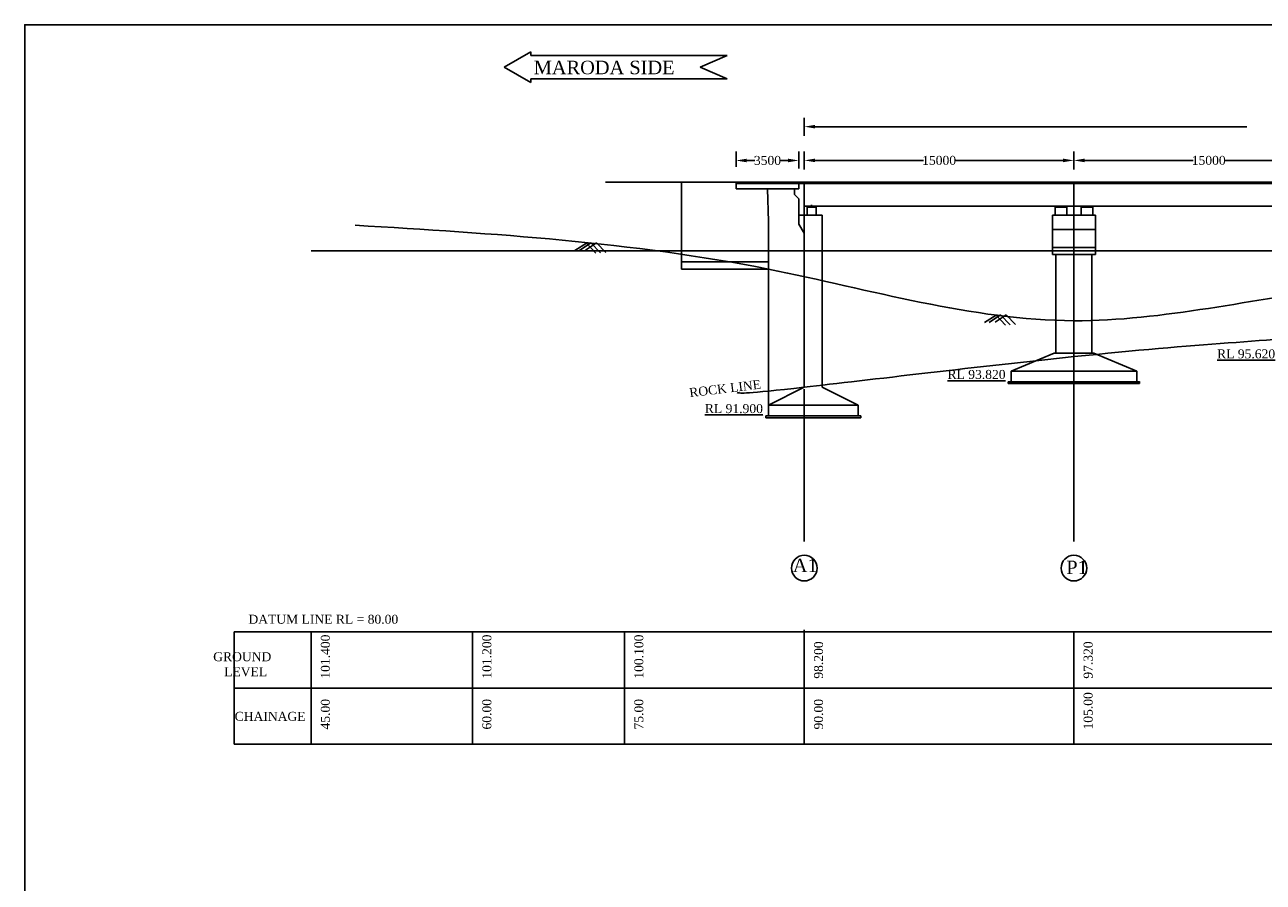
# Model space of a CAD drawing. Header units: millimetres. Extents: x 103078 to 9205504, y -104267 to 3479495.
# Tile 7 of 14: x 3777418 to 3846327, y 3365973 to 3413687. Entities that reach past the tile are written whole.
import ezdxf

# ---------------------------------------------------------------- set-up
doc = ezdxf.new("R2010")
doc.units = ezdxf.units.MM
doc.header["$LTSCALE"] = 500
doc.header["$MEASUREMENT"] = 0
doc.styles.get("Standard").update_dxf_attribs({"font": 'times.ttf'})
doc.styles.add('style1', font='txt.shx', dxfattribs={"height": 1})
doc.dimstyles.get("Standard").update_dxf_attribs({"dimtxt": 400, "dimasz": 215, "dimexe": 0.18, "dimexo": 0.0625, "dimgap": 0.09, "dimtad": 0, "dimtih": 1, "dimtoh": 1, "dimdec": 0, "dimzin": 4, "dimdsep": 46, "dimtxsty": 'Standard', "dimblk": 'OPEN90', "dimcen": 0, "dimadec": 0, "dimazin": 1, "dimtfac": 1, "dimtdec": 0, "dimtix": 1, "dimtofl": 0, "dimtmove": 0, "dimatfit": 3, "dimldrblk": 'OPEN30', "dimfxl": 1, "dimtolj": 1, "dimtzin": 0, "dimarcsym": 0})

# ---------------------------------------------------------------- blocks, each defined once
blk = doc.blocks.new('*D104')
at = {"color": 0, "linetype": 'Continuous', "lineweight": -2, "transparency": 16777216}
for p, q in [((3820793, 3405624), (3820793, 3406639)), ((3835793, 3405624), (3835793, 3406639)), ((3821393, 3406139), (3827427, 3406139)), ((3835193, 3406139), (3829160, 3406139))]:
    blk.add_line(p, q, dxfattribs=at)
for points in [[(3821393, 3406239), (3821393, 3406039), (3820793, 3406139)], [(3835193, 3406239), (3835193, 3406039), (3835793, 3406139)]]:
    blk.add_solid(points, dxfattribs=at)
at = {"layer": 'Defpoints', "color": 0, "linetype": 'Continuous', "lineweight": -2, "transparency": 16777216}
for p in [(3835793, 3406139), (3820793, 3404924), (3835793, 3404924)]:
    blk.add_point(p, dxfattribs=at)
at = {"color": 0, "linetype": 'Continuous', "lineweight": -2, "transparency": 16777216, "insert": (3828293, 3406139), "char_height": 500, "attachment_point": 5}
blk.add_mtext('\\A1;15000', dxfattribs=at)
blk = doc.blocks.new('*D105')
at = {"color": 0, "linetype": 'Continuous', "lineweight": -2, "transparency": 16777216}
for p, q in [((3835793, 3405624), (3835793, 3406639)), ((3850793, 3405624), (3850793, 3406639)), ((3836393, 3406139), (3842427, 3406139)), ((3850193, 3406139), (3844160, 3406139))]:
    blk.add_line(p, q, dxfattribs=at)
for points in [[(3836393, 3406239), (3836393, 3406039), (3835793, 3406139)], [(3850193, 3406239), (3850193, 3406039), (3850793, 3406139)]]:
    blk.add_solid(points, dxfattribs=at)
at = {"layer": 'Defpoints', "color": 0, "linetype": 'Continuous', "lineweight": -2, "transparency": 16777216}
for p in [(3850793, 3406139), (3835793, 3404924), (3850793, 3404924)]:
    blk.add_point(p, dxfattribs=at)
at = {"color": 0, "linetype": 'Continuous', "lineweight": -2, "transparency": 16777216, "insert": (3843293, 3406139), "char_height": 500, "attachment_point": 5}
blk.add_mtext('\\A1;15000', dxfattribs=at)
blk = doc.blocks.new('*D108')
at = {"color": 0, "linetype": 'Continuous', "lineweight": -2, "transparency": 16777216}
for p, q in [((3816993, 3405773), (3816993, 3406635)), ((3820493, 3405698), (3820493, 3406635)), ((3817593, 3406135), (3818033, 3406135)), ((3819893, 3406135), (3819453, 3406135))]:
    blk.add_line(p, q, dxfattribs=at)
for points in [[(3817593, 3406235), (3817593, 3406035), (3816993, 3406135)], [(3819893, 3406235), (3819893, 3406035), (3820493, 3406135)]]:
    blk.add_solid(points, dxfattribs=at)
at = {"layer": 'Defpoints', "color": 0, "linetype": 'Continuous', "lineweight": -2, "transparency": 16777216}
for p in [(3820493, 3406135), (3816993, 3405073), (3820493, 3404998)]:
    blk.add_point(p, dxfattribs=at)
at = {"color": 0, "linetype": 'Continuous', "lineweight": -2, "transparency": 16777216, "insert": (3818743, 3406135), "char_height": 500, "attachment_point": 5}
blk.add_mtext('\\A1;3500', dxfattribs=at)

msp = doc.modelspace()

# ---------------------------------------------------------------- hatches: boundary and pattern name
at = {"linetype": 'Continuous', "lineweight": -2}
for points in [[(3821193.2, 3403599.2), (3821043.2, 3403599.2), (3821043.2, 3403534.2), (3821193.2, 3403534.2)], [(3821343.2, 3403599.2), (3821193.2, 3403599.2), (3821193.2, 3403534.2), (3821343.2, 3403534.2)]]:
    msp.add_hatch(color=0, dxfattribs=at).paths.add_polyline_path(points)
h = msp.add_hatch(color=0, dxfattribs=at)
h.dxf.hatch_style = 1
h.paths.add_polyline_path([(3835068.2, 3403599.2), (3834893.2, 3403599.2), (3834893.2, 3403534.2), (3835068.2, 3403534.2)])
h.paths.add_polyline_path([(3835243.2, 3403599.2), (3835068.2, 3403599.2), (3835068.2, 3403534.2), (3835243.2, 3403534.2)])
h = msp.add_hatch(color=0, dxfattribs=at)
h.dxf.hatch_style = 1
h.paths.add_polyline_path([(3836517.8, 3403599.2), (3836342.8, 3403599.2), (3836342.8, 3403534.2), (3836517.8, 3403534.2)])
h.paths.add_polyline_path([(3836692.8, 3403599.2), (3836517.8, 3403599.2), (3836517.8, 3403534.2), (3836692.8, 3403534.2)])

# ---------------------------------------------------------------- linework, layer by layer
at = {"color": 0, "linetype": 'Continuous', "lineweight": -2}
for p, q in [((3805584.3, 3412174.2, -14460.2), (3804084.3, 3411324.7, -14460.2)), ((3805584.3, 3412174.2, -14460.2), (3805584.3, 3411974.2, -14460.2)), ((3816502.8, 3411974.2, -14460.2), (3805584.3, 3411974.2, -14460.2)), ((3816502.8, 3411974.2, -14460.2), (3815002.8, 3411324.7, -14460.2)), ((3804084.3, 3411324.7, -14460.2), (3805584.3, 3410474.7, -14460.2)), ((3815002.8, 3411324.7, -14460.2), (3816502.8, 3410674.7, -14460.2)), ((3816502.8, 3410674.7, -14460.2), (3805584.3, 3410674.7, -14460.2)), ((3805584.3, 3410674.7, -14460.2), (3805584.3, 3410474.7, -14460.2)), ((3820793.2, 3407500.7, -14460.2), (3820793.2, 3408516.2, -14460.2)), ((3821393.2, 3408016.2, -14460.2), (3845413.6, 3408016.2, -14460.2)), ((3880793.2, 3404924.2, -14460.2), (3809734.8, 3404924.2, -14460.2)), ((3816993.2, 3404549.2, -14460.2), (3816993.2, 3404924.2, -14460.2)), ((3880793.2, 3404849.2, -14460.2), (3816993.2, 3404849.2, -14460.2)), ((3820493.2, 3404549.2, -14460.2), (3820493.2, 3404849.2, -14460.2)), ((3820793.2, 3404924.2, -14460.2), (3820793.2, 3397449.2, -14460.2)), ((3835793.2, 3397449.2, -14460.2), (3835793.2, 3404924.2, -14460.2)), ((3816993.2, 3404549.2, -14460.2), (3820493.2, 3404549.2, -14460.2)), ((3820243.2, 3404249.2, -14460.2), (3820243.2, 3404549.2, -14460.2)), ((3820243.2, 3404249.2, -14460.2), (3820493.2, 3403999.2, -14460.2)), ((3820493.2, 3402599.2, -14460.2), (3820493.2, 3403999.2, -14460.2)), ((3880793.2, 3403599.2, -14460.2), (3820793.2, 3403599.2, -14460.2)), ((3820943.2, 3403534.2, -14460.2), (3821443.2, 3403534.2, -14460.2)), ((3820943.2, 3403534.2, -14460.2), (3820943.2, 3403099.2, -14460.2)), ((3821043.2, 3403534.2, -14460.2), (3821043.2, 3403599.2, -14460.2)), ((3821043.2, 3403599.2, -14460.2), (3821343.2, 3403599.2, -14460.2)), ((3821193.2, 3403534.2, -14460.2), (3821193.2, 3403667.2, -14460.2)), ((3821343.2, 3403534.2, -14460.2), (3821343.2, 3403599.2, -14460.2)), ((3821443.2, 3403534.2, -14460.2), (3821443.2, 3403099.2, -14460.2)), ((3834743.2, 3403534.2, -14460.2), (3835393.2, 3403534.2, -14460.2)), ((3834743.2, 3403534.2, -14460.2), (3834743.2, 3403099.2, -14460.2)), ((3834893.2, 3403599.2, -14460.2), (3834893.2, 3403534.2, -14460.2)), ((3835243.2, 3403599.2, -14460.2), (3835243.2, 3403534.2, -14460.2)), ((3835393.2, 3403534.2, -14460.2), (3835393.2, 3403099.2, -14460.2)), ((3836192.8, 3403534.2, -14460.2), (3836842.8, 3403534.2, -14460.2)), ((3836192.8, 3403534.2, -14460.2), (3836192.8, 3403099.2, -14460.2)), ((3836342.8, 3403599.2, -14460.2), (3836342.8, 3403534.2, -14460.2)), ((3836692.8, 3403599.2, -14460.2), (3836692.8, 3403534.2, -14460.2)), ((3836842.8, 3403534.2, -14460.2), (3836842.8, 3403099.2, -14460.2)), ((3821793.2, 3403099.2, -14460.2), (3820493.2, 3403099.2, -14460.2)), ((3821793.2, 3397449.2, -14460.2), (3821793.2, 3403099.2, -14460.2)), ((3834593.2, 3403099.2, -14460.2), (3836993.2, 3403099.2, -14460.2)), ((3834593.2, 3403099.2, -14460.2), (3834593.2, 3400899.2, -14460.2)), ((3836993.2, 3403099.2, -14460.2), (3836993.2, 3400899.2, -14460.2)), ((3818793.2, 3397449.2, -14460.2), (3818793.2, 3402735.2, -14460.2)), ((3820493.2, 3402599.2, -14460.2), (3820793.2, 3402099.2, -14460.2)), ((3834593.2, 3402299.2, -14460.2), (3836993.2, 3402299.2, -14460.2)), ((3808664, 3401532.9, -6146.2), (3808028.4, 3401119.7, 6298.5)), ((3808917.3, 3401545.1, -6282.2), (3808275.7, 3401127.9, 6282.2)), ((3809234.8, 3401548.2, -6146.2), (3808613.4, 3401144.1, 6020.5)), ((3808664, 3401532.9, -6146.2), (3809188.4, 3400981.6, 7992.4)), ((3808917.3, 3401545.1, -6282.2), (3809446.8, 3400988.5, 7992.4)), ((3809234.8, 3401548.2, -6146.2), (3809747.4, 3401009.1, 7676.5)), ((3810793.2, 3401099.2, -14460.2), (3793345.3, 3401099.2, -14460.2)), ((3810793.2, 3401099.2, -14460.2), (3910495.3, 3401099.2, -14460.2)), ((3834593.2, 3401299.2, -14460.2), (3836993.2, 3401299.2, -14460.2)), ((3834593.2, 3400899.2, -14460.2), (3836993.2, 3400899.2, -14460.2)), ((3834793.2, 3400899.2, -14460.2), (3834793.2, 3397449.2, -14460.2)), ((3836793.2, 3400899.2, -14460.2), (3836793.2, 3397449.2, -14460.2)), ((3834793.2, 3398363, -14460.2), (3834793.2, 3395419.2, -14460.2)), ((3835793.2, 3384935, -14460.2), (3835793.2, 3398363, -14460.2)), ((3836793.2, 3398363, -14460.2), (3836793.2, 3395419.2, -14460.2)), ((3818793.2, 3394662, -14460.2), (3818793.2, 3397449.2, -14460.2)), ((3820793.2, 3393518.2, -14460.2), (3820793.2, 3397449.2, -14460.2)), ((3821793.2, 3394662, -14460.2), (3821793.2, 3397449.2, -14460.2)), ((3831460.5, 3397531.6, -16709.9), (3830824.9, 3397118.3, -4265.3)), ((3831713.8, 3397543.7, -16846), (3831072.2, 3397126.5, -4281.6)), ((3832031.3, 3397546.8, -16709.9), (3831409.9, 3397142.7, -4543.3)), ((3831460.5, 3397531.6, -16709.9), (3831984.9, 3396980.2, -2571.4)), ((3831713.8, 3397543.7, -16846), (3832243.3, 3396987.1, -2571.4)), ((3832031.3, 3397546.8, -16709.9), (3832543.9, 3397007.8, -2887.2)), ((3834693.2, 3395419.2, -14460.2), (3832293.2, 3394419.2, -14460.2)), ((3834693.2, 3395419.2, -14460.2), (3836893.2, 3395419.2, -14460.2)), ((3835793.2, 3393719.2, -14460.2), (3835793.2, 3395219.2, -14460.2)), ((3836893.2, 3395419.2, -14460.2), (3839293.2, 3394419.2, -14460.2)), ((3818793.2, 3391918.2, -14460.2), (3818793.2, 3394662, -14460.2)), ((3821793.2, 3393518.2, -14460.2), (3821793.2, 3394662, -14460.2)), ((3832143.2, 3393719.2, -14460.2), (3832143.2, 3393819.2, -14460.2)), ((3832143.2, 3393819.2, -14460.2), (3839443.2, 3393819.2, -14460.2)), ((3832293.2, 3393819.2, -14460.2), (3832293.2, 3394419.2, -14460.2)), ((3832293.2, 3394419.2, -14460.2), (3839293.2, 3394419.2, -14460.2)), ((3839293.2, 3393829.2, -14460.2), (3839293.2, 3394419.2, -14460.2)), ((3839443.2, 3393729.2, -14460.2), (3839443.2, 3393829.2, -14460.2)), ((3818793.2, 3392518.2, -14460.2), (3820793.2, 3393518.2, -14460.2)), ((3820793.2, 3391918.2, -14460.2), (3820793.2, 3393418.2, -14460.2)), ((3820793.2, 3391818.2, -14460.2), (3820793.2, 3393318.2, -14460.2)), ((3821793.2, 3393518.2, -14460.2), (3823793.2, 3392518.2, -14460.2)), ((3832143.2, 3393719.2, -14460.2), (3839443.2, 3393719.2, -14460.2)), ((3823793.2, 3392518.2, -14460.2), (3818793.2, 3392518.2, -14460.2)), ((3823793.2, 3391918.2, -14460.2), (3823793.2, 3392518.2, -14460.2)), ((3818545.4, 3391918.2, -14460.2), (3818543.2, 3391918.2, -14460.2)), ((3818545.4, 3391818.2, -14460.2), (3818543.2, 3391818.2, -14460.2)), ((3818643.2, 3391818.2, -14460.2), (3818643.2, 3391918.2, -14460.2)), ((3823943.2, 3391918.2, -14460.2), (3818643.2, 3391918.2, -14460.2)), ((3823943.2, 3391818.2, -14460.2), (3818643.2, 3391818.2, -14460.2)), ((3820793.2, 3391918.2, -14460.2), (3823931.5, 3391918.2, -14460.2)), ((3820793.2, 3391818.2, -14460.2), (3820793.2, 3384935, -14460.2)), ((3823943.2, 3391818.2, -14460.2), (3823943.2, 3391918.2, -14460.2)), ((3820793.2, 3379899.2, -14460.2), (3820793.2, 3380018.2, -14460.2)), ((3909732.3, 3379899.2, -14460.2), (3789067.8, 3379899.2, -14460.2)), ((3789067.8, 3379899.2, -14460.2), (3789067.8, 3373650.7, -14460.2)), ((3793351.3, 3379899.2, -14460.2), (3793351.3, 3373650.7, -14460.2)), ((3793351.3, 3379899.2, -14460.2), (3793351.3, 3373650.7, -14460.2)), ((3802337.8, 3379899.2, -14460.2), (3802337.8, 3373650.7, -14460.2)), ((3810793.2, 3379899.2, -14460.2), (3810793.2, 3373650.7, -14460.2)), ((3820793.2, 3379899.2, -14460.2), (3820793.2, 3373650.7, -14460.2)), ((3835793.2, 3379899.2, -14460.2), (3835793.2, 3373650.7, -14460.2)), ((3909732.3, 3376774.7, -14460.2), (3789067.8, 3376774.7, -14460.2)), ((3909732.3, 3373650.7, -14460.2), (3789067.8, 3373650.7, -14460.2))]:
    msp.add_line(p, q, dxfattribs=at)
at = {"linetype": 'Continuous', "lineweight": -2}
for p, q in [((3813967, 3404924.2, -14460.2), (3813967, 3400087.5, -14460.2)), ((3818793.2, 3402735.2, -14460.2), (3818743.2, 3404549.2, -14460.2)), ((3813967, 3400486, -14460.2), (3818793.2, 3400486, -14460.2)), ((3813967, 3400087.5, -14460.2), (3818793.2, 3400087.5, -14460.2))]:
    msp.add_line(p, q, dxfattribs=at)
at = {"color": 0, "linetype": 'Continuous', "lineweight": -2}
msp.add_lwpolyline([(3951067.1, 3302795), (3777417.8, 3302795), (3777417.8, 3413686.8), (3951067.1, 3413686.8)], close=True, dxfattribs=at)
for centre in [(3820793.2, 3383453.1, -14460.2), (3835793.2, 3383453.1, -14460.2)]:
    msp.add_circle(centre, 714.4, dxfattribs=at)
for points in [[(3795804.8, 3402527.7, -14460.2), (3818793.2, 3400087.5, -14460.2), (3835793.2, 3397219.2, -14460.2), (3850793.2, 3399019.2, -14460.2), (3865793.2, 3399509.2, -14460.2), (3880793.2, 3400449.2, -14460.2), (3909010.7, 3401690, -14460.2)], [(3817053, 3393215.5), (3820793.2, 3393518.2, -14460.2), (3835793.2, 3395219.2, -14460.2), (3850789, 3396468), (3865793.2, 3397802, -14460.2), (3880793.2, 3398706.5, -14460.2), (3887394, 3399377.5)]]:
    msp.add_spline(points, degree=3, dxfattribs=at)
msp.add_solid([(3821393.2, 3408116.2, -14460.2), (3821393.2, 3407916.2, -14460.2), (3820793.2, 3408016.2, -14460.2)], dxfattribs=at)

# ---------------------------------------------------------------- texts
at = {"color": 0, "linetype": 'Continuous', "lineweight": -2, "insert": (3805738.7, 3411686.1, 8039.8), "char_height": 750, "attachment_point": 1, "style": 'style1'}
msp.add_mtext('{\\fTimes New Roman|b0|i0|c0|p18;MARODA SIDE}', dxfattribs=at)
at = {"color": 0, "linetype": 'Continuous', "lineweight": -2}
for s, insert, char_height, attachment_point in [('{\\LRL 95.620}', (3843759.4, 3395623.8, -14460.2), 500, 1), ('{\\LRL 93.820}', (3828759.4, 3394480.1, -14460.2), 500, 1), ('{\\LRL 91.900}', (3815259.4, 3392579.1, -14460.2), 500, 1), ('A1', (3820151.4, 3383977.7, -14460.2), 750, 1), ('P1', (3835368.6, 3383870.2, -14460.2), 750, 1), ('\\pxqc;GROUND\\P  LEVEL', (3791134.4, 3378771.3, 10539.8), 500, 3), ('CHAINAGE', (3793040.3, 3375453.9, 10539.8), 500, 3)]:
    msp.add_mtext(s, dxfattribs=dict(at, insert=insert, char_height=char_height, attachment_point=attachment_point))
at = {"color": 0, "linetype": 'Continuous', "lineweight": -2, "char_height": 500}
for s, insert, attachment_point, rotation in [('ROCK LINE', (3814395.5, 3393208.5), 4, 6.857188), ('101.400', (3794402, 3377299.6, -14460.2), 7, 90), ('101.200', (3803388.5, 3377299.6, -14460.2), 7, 90), ('100.100', (3811843.8, 3377299.6, -14460.2), 7, 90), ('98.200', (3821843.8, 3377299.6, -14460.2), 7, 90), ('97.320', (3836843.8, 3377299.6, -14460.2), 7, 90), ('45.00', (3794402, 3374471.9, -14460.2), 7, 90), ('60.00', (3803388.5, 3374471.9, -14460.2), 7, 90), ('75.00', (3811843.8, 3374471.9, -14460.2), 7, 90), ('90.00', (3821843.8, 3374471.9, -14460.2), 7, 90), ('105.00', (3836843.8, 3374471.9, -14460.2), 7, 90)]:
    msp.add_mtext(s, dxfattribs=dict(at, insert=insert, attachment_point=attachment_point, rotation=rotation))
at = {"color": 0, "linetype": 'Continuous', "lineweight": -2, "insert": (3798196.8, 3380856.9, -14460.2), "char_height": 500, "width": 20729.379, "attachment_point": 3}
msp.add_mtext('DATUM LINE RL = 80.00', dxfattribs=at)

# ---------------------------------------------------------------- dimensions: what is measured, and where the dimension line sits
at = {"color": 0, "linetype": 'Continuous', "lineweight": -2}
for base, p1, p2, picture, middle in [((3820493.2, 3406135.2, -14460.2), (3816993.2, 3405073.2, -14460.2), (3820493.2, 3404998.2, -14460.2), '*D108', (3818743.2, 3406135.2, -14460.2)), ((3835793.2, 3406139.2, -14460.2), (3820793.2, 3404924.2, -14460.2), (3835793.2, 3404924.2, -14460.2), '*D104', (3828293.2, 3406139.2, -14460.2)), ((3850793.2, 3406139.2, -14460.2), (3835793.2, 3404924.2, -14460.2), (3850793.2, 3404924.2, -14460.2), '*D105', (3843293.2, 3406139.2, -14460.2))]:
    dim = msp.add_linear_dim(base=base, p1=p1, p2=p2, dimstyle='Standard', override={"dimtxt": 500, "dimasz": 600, "dimexe": 500, "dimexo": 700, "dimfxl": 300}, dxfattribs=at)
    dim.commit()
    dim.dimension.update_dxf_attribs({"geometry": picture, "text_midpoint": middle})

doc.saveas('drawing.dxf')
